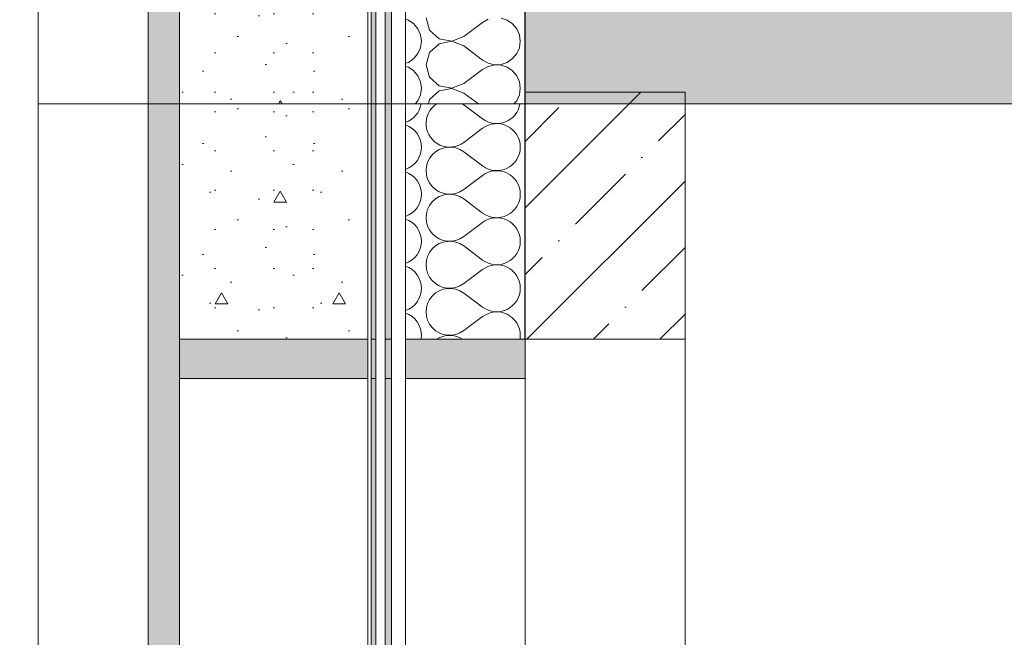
# Model space of a CAD drawing. Header units: millimetres. Extents: x -7244646 to -5701154, y 5723682 to 6071635.
# Tile 92 of 256: x -6402454 to -6401200, y 5764929 to 5765717. Entities that reach past the tile are written whole.
import ezdxf

# ---------------------------------------------------------------- set-up
doc = ezdxf.new("R2010")
doc.units = ezdxf.units.MM
doc.header["$MEASUREMENT"] = 0
doc.set_wipeout_variables(frame=1)
doc.linetypes.add('Wipeout_Contour', pattern=[1000, 0, -1000])
for name, color, linetype, lineweight in [('0_Ном._пера__1', 7, 'Continuous', 0), ('0_Ном._пера__2', 8, 'Continuous', 15), ('0_Ном._пера__21', 7, 'Continuous', 5), ('АР-Чертеж-Размеры.АР_Ном._пера__1', 7, 'Continuous', 0)]:
    doc.layers.add(name, color=color, linetype=linetype, lineweight=lineweight)
doc.layers.add('0_Ном._пера__166', color=7, linetype='Continuous', lineweight=5, true_color=0x97cbff)
doc.layers.add('АР-Чертеж-Размеры.АР', color=7, linetype='Continuous')
doc.styles.add('РЎР“Р•РќР•Р\xa0Р\x98Р\xa0_РЎРўР\x98Р›Р¬_2', font='arial.ttf')
doc.dimstyles.new('СГЕНЕРИР_СТИЛЬ__1', dxfattribs={"dimtxt": 500, "dimasz": 237.5, "dimexe": 0.18, "dimexo": 43263.067461, "dimgap": 0, "dimtad": 1, "dimlfac": 0.001, "dimzin": 0, "dimdsep": 46, "dimtxsty": 'РЎР“Р•РќР•Р\xa0Р\x98Р\xa0_РЎРўР\x98Р›Р¬_2', "dimblk": 'ARROWHEAD_6', "dimblk1": 'ARROWHEAD_6', "dimblk2": 'ARROWHEAD_6', "dimcen": 0.09, "dimclrd": 7, "dimclre": 7, "dimclrt": 7, "dimadec": 0, "dimazin": 0, "dimtfac": 1, "dimtdec": 4, "dimtmove": 2, "dimatfit": 3, "dimfxl": 1, "dimtolj": 1, "dimtzin": 0, "dimarcsym": 0})
doc.dimstyles.new('СГЕНЕРИР_СТИЛЬ__4', dxfattribs={"dimtxt": 270.000005, "dimasz": 237.5, "dimexe": 0.18, "dimexo": 300000, "dimgap": 0, "dimtad": 1, "dimlfac": 0.001, "dimzin": 0, "dimdsep": 46, "dimtxsty": 'РЎР“Р•РќР•Р\xa0Р\x98Р\xa0_РЎРўР\x98Р›Р¬_2', "dimblk": 'ARROWHEAD_6', "dimblk1": 'ARROWHEAD_6', "dimblk2": 'ARROWHEAD_6', "dimcen": 0.09, "dimclrd": 7, "dimclre": 7, "dimclrt": 7, "dimadec": 0, "dimazin": 0, "dimtfac": 1, "dimtdec": 4, "dimtmove": 0, "dimatfit": 3, "dimfxl": 1, "dimtolj": 1, "dimtzin": 0, "dimarcsym": 0})
doc.dimstyles.new('СГЕНЕРИР_СТИЛЬ__5', dxfattribs={"dimtxt": 500, "dimasz": 237.5, "dimexe": 0.18, "dimexo": 300000, "dimgap": 0, "dimtad": 1, "dimlfac": 0.001, "dimzin": 0, "dimdsep": 46, "dimtxsty": 'РЎР“Р•РќР•Р\xa0Р\x98Р\xa0_РЎРўР\x98Р›Р¬_2', "dimblk": 'ARROWHEAD_6', "dimblk1": 'ARROWHEAD_6', "dimblk2": 'ARROWHEAD_6', "dimcen": 0.09, "dimclrd": 7, "dimclre": 7, "dimclrt": 7, "dimadec": 0, "dimazin": 0, "dimtfac": 1, "dimtdec": 4, "dimtmove": 0, "dimatfit": 3, "dimfxl": 1, "dimtolj": 1, "dimtzin": 0, "dimarcsym": 0})
pattern_1 = [(45, (-7387333.12, 5739809.18), (-84.852814, 84.852814), []), (45, (-7387375.54, 5739851.61), (-84.852814, 84.852814), [90, -30, 0, -30])]

# ---------------------------------------------------------------- blocks, each defined once
blk = doc.blocks.new('*D52', base_point=(-7387333.1, 5739809.2))
at = {"layer": 'АР-Чертеж-Размеры.АР_Ном._пера__1', "color": 7, "linetype": 'Continuous', "lineweight": 0, "transparency": 16777216}
for p, q in [((-6411439.3, 5858499.2), (-6411439.3, 5858686.7)), ((-6411314.3, 5858374.2), (-6411564.3, 5858624.2)), ((-6388218.7, 5858499.2), (-6411673.7, 5858499.2)), ((-6411439.3, 5738589.2), (-6411439.3, 5858499.2)), ((-6411564.3, 5738714.2), (-6411314.3, 5738464.2)), ((-6411204.9, 5738589.2), (-6411673.7, 5738589.2)), ((-6411439.3, 5738401.7), (-6411439.3, 5738589.2))]:
    blk.add_line(p, q, dxfattribs=at)
at = {"layer": 'АР-Чертеж-Размеры.АР_Ном._пера__1', "color": 7, "lineweight": 0, "transparency": 16777216, "insert": (-6411889.3, 5853972.3), "char_height": 500, "attachment_point": 7, "rotation": 90, "style": 'РЎР“Р•РќР•Р\xa0Р\x98Р\xa0_РЎРўР\x98Р›Р¬_2'}
blk.add_mtext('\\A1;{\\pql;\\fArial|b0|i0|c204|p0;\\W1.000000;119,91}', dxfattribs=at)
blk = doc.blocks.new('ARROWHEAD_6')
at = {"color": 0, "linetype": 'Continuous', "lineweight": 0}
for p, q in [((-0.5, -0.5), (0.5, 0.5)), ((0, 0), (-1, 0))]:
    blk.add_line(p, q, dxfattribs=at)
blk = doc.blocks.new('*D89', base_point=(-7387333.1, 5739809.2))
at = {"layer": 'АР-Чертеж-Размеры.АР_Ном._пера__1', "color": 7, "linetype": 'Continuous', "lineweight": 0, "transparency": 16777216}
for p, q in [((-6403170.5, 5765434.2), (-6402920.5, 5765184.2)), ((-6402811.1, 5765309.2), (-6403279.9, 5765309.2)), ((-6403045.5, 5763359.2), (-6403045.5, 5765309.2)), ((-6403170.5, 5763484.2), (-6402920.5, 5763234.2)), ((-6402811.1, 5763359.2), (-6403279.9, 5763359.2))]:
    blk.add_line(p, q, dxfattribs=at)
at = {"layer": 'АР-Чертеж-Размеры.АР_Ном._пера__1', "color": 7, "lineweight": 0, "transparency": 16777216, "insert": (-6403099.5, 5763973.8), "char_height": 270, "attachment_point": 7, "rotation": 90, "style": 'РЎР“Р•РќР•Р\xa0Р\x98Р\xa0_РЎРўР\x98Р›Р¬_2'}
blk.add_mtext('\\A1;{\\pql;\\fArial|b0|i0|c204|p0;\\W1.000000;1,95}', dxfattribs=at)
blk = doc.blocks.new('*D90', base_point=(-7387333.1, 5739809.2))
at = {"layer": 'АР-Чертеж-Размеры.АР_Ном._пера__1', "color": 7, "linetype": 'Continuous', "lineweight": 0, "transparency": 16777216}
for p, q in [((-6403170.5, 5766634.2), (-6402920.5, 5766384.2)), ((-6402811.1, 5766509.2), (-6403279.9, 5766509.2)), ((-6403045.5, 5765309.2), (-6403045.5, 5766509.2)), ((-6403170.5, 5765434.2), (-6402920.5, 5765184.2)), ((-6402811.1, 5765309.2), (-6403279.9, 5765309.2))]:
    blk.add_line(p, q, dxfattribs=at)
at = {"layer": 'АР-Чертеж-Размеры.АР_Ном._пера__1', "color": 7, "lineweight": 0, "transparency": 16777216, "insert": (-6403099.5, 5765548.8), "char_height": 270, "attachment_point": 7, "rotation": 90, "style": 'РЎР“Р•РќР•Р\xa0Р\x98Р\xa0_РЎРўР\x98Р›Р¬_2'}
blk.add_mtext('\\A1;{\\pql;\\fArial|b0|i0|c204|p0;\\W1.000000;1,20}', dxfattribs=at)
blk = doc.blocks.new('*D146', base_point=(-7387333.1, 5739809.2))
at = {"layer": '0_Ном._пера__1', "color": 7, "linetype": 'Continuous', "lineweight": 0, "transparency": 16777216}
for p, q in [((-6410533.6, 5853209.2), (-6410533.6, 5853396.7)), ((-6410408.6, 5853084.2), (-6410658.6, 5853334.2)), ((-6410299.2, 5853209.2), (-6410767.9, 5853209.2)), ((-6410533.6, 5743109.2), (-6410533.6, 5853209.2)), ((-6410658.6, 5743234.2), (-6410408.6, 5742984.2)), ((-6410299.2, 5743109.2), (-6410767.9, 5743109.2)), ((-6410533.6, 5742921.7), (-6410533.6, 5743109.2))]:
    blk.add_line(p, q, dxfattribs=at)
at = {"layer": '0_Ном._пера__1', "color": 7, "lineweight": 0, "transparency": 16777216, "insert": (-6410633.6, 5797136), "char_height": 500, "attachment_point": 7, "rotation": 90, "style": 'РЎР“Р•РќР•Р\xa0Р\x98Р\xa0_РЎРўР\x98Р›Р¬_2'}
blk.add_mtext('\\A1;{\\pql;\\fArial|b0|i0|c204|p0;\\W1.000000;110,10}', dxfattribs=at)
blk = doc.blocks.new('*X246', base_point=(-7387333.1, 5739809.2))
at = {"layer": '0_Ном._пера__1', "color": 7, "linetype": 'Continuous', "lineweight": 0}
for p, q in [((-6401888.6, 5765608.2), (-6401864.6, 5765590.2)), ((-6401888.6, 5765560.2), (-6401864.6, 5765578.2)), ((-6401888.6, 5765548.2), (-6401864.6, 5765530.2)), ((-6401888.6, 5765500.2), (-6401864.6, 5765518.2)), ((-6401888.6, 5765488.2), (-6401864.6, 5765470.2)), ((-6401888.6, 5765440.2), (-6401864.6, 5765458.2)), ((-6401888.6, 5765428.2), (-6401864.6, 5765410.2)), ((-6401888.6, 5765380.2), (-6401864.6, 5765398.2)), ((-6401888.6, 5765368.2), (-6401864.6, 5765350.2)), ((-6401888.6, 5765320.2), (-6401864.6, 5765338.2))]:
    blk.add_line(p, q, dxfattribs=at)
for centre, start, end in [((-6401972.6, 5765614.2), 289.2776, 350.4059), ((-6401906.6, 5765584.2), 123.5573, 306.8699), ((-6401906.6, 5765584.2), 53.1301, 56.4427), ((-6401846.6, 5765614.2), 233.1301, 350.4059), ((-6401972.6, 5765554.2), 0, 70.7224), ((-6401846.6, 5765554.2), 0, 126.8699), ((-6401972.6, 5765554.2), 289.2776, 0), ((-6401906.6, 5765524.2), 53.1301, 306.8699), ((-6401846.6, 5765554.2), 233.1301, 0), ((-6401972.6, 5765494.2), 0, 70.7224), ((-6401846.6, 5765494.2), 0, 126.8699), ((-6401972.6, 5765494.2), 289.2776, 0), ((-6401906.6, 5765464.2), 53.1301, 306.8699), ((-6401846.6, 5765494.2), 233.1301, 0), ((-6401846.6, 5765434.2), 0, 126.8699), ((-6401972.6, 5765434.2), 0, 70.7224), ((-6401972.6, 5765434.2), 289.2776, 0), ((-6401906.6, 5765404.2), 53.1301, 306.8699), ((-6401846.6, 5765434.2), 233.1301, 0), ((-6401972.6, 5765374.2), 0, 70.7224), ((-6401846.6, 5765374.2), 0, 126.8699), ((-6401972.6, 5765374.2), 289.2776, 0), ((-6401906.6, 5765344.2), 53.1301, 306.8699), ((-6401846.6, 5765374.2), 233.1301, 0), ((-6401972.6, 5765314.2), 0, 70.7224), ((-6401846.6, 5765314.2), 0, 126.8699), ((-6401972.6, 5765314.2), 350.4072, 0), ((-6401906.6, 5765284.2), 56.4449, 123.5551), ((-6401846.6, 5765314.2), 350.4072, 0)]:
    blk.add_arc(centre, 30, start, end, dxfattribs=at)
blk = doc.blocks.new('Штриховка_51_3', base_point=(-7387333.1, 5739809.2))
at = {"color": 254, "linetype": 'Wipeout_Contour', "lineweight": 0, "ltscale": 34461496.64414167}
blk.add_wipeout([(-6401810.6, 5765609.2), (-6401962.7, 5765609.2), (-6401962.7, 5765309.2), (-6401810.6, 5765309.2)], dxfattribs=at)
at = {"layer": '0_Ном._пера__1', "color": 7, "linetype": 'Continuous', "lineweight": 0, "flags": 128}
blk.add_lwpolyline([(-6401810.6, 5765609.2), (-6401810.6, 5765309.2), (-6401962.7, 5765309.2), (-6401962.7, 5765609.2)], close=True, dxfattribs=at)
at = {"layer": '0_Ном._пера__1', "color": 7, "linetype": 'Continuous', "lineweight": 0}
blk.add_blockref('*X246', (-7387333.1, 5739809.2), dxfattribs=at)
blk = doc.blocks.new('*X256', base_point=(-7387333.1, 5739809.2))
at = {"layer": '0_Ном._пера__1', "color": 7, "linetype": 'Continuous', "lineweight": 0}
for p, q in [((-6401959.2, 5765716), (-6401962.7, 5765717.2)), ((-6401952.3, 5765711.3), (-6401959.2, 5765716)), ((-6401936.6, 5765719.2), (-6401932.1, 5765703.4)), ((-6401857.3, 5765717.2), (-6401864.6, 5765713.2)), ((-6401833.2, 5765716), (-6401841, 5765718.7)), ((-6401826.3, 5765711.3), (-6401833.2, 5765716)), ((-6401947.1, 5765705), (-6401952.3, 5765711.3)), ((-6401943.7, 5765697.4), (-6401947.1, 5765705)), ((-6401932.1, 5765703.4), (-6401920, 5765692.3)), ((-6401888.6, 5765695.2), (-6401864.6, 5765713.2)), ((-6401821.1, 5765705), (-6401826.3, 5765711.3)), ((-6401817.7, 5765697.4), (-6401821.1, 5765705)), ((-6401942.6, 5765689.2), (-6401943.7, 5765697.4)), ((-6401943.7, 5765681), (-6401942.6, 5765689.2)), ((-6401920, 5765692.3), (-6401903.9, 5765689.3)), ((-6401903.9, 5765689.1), (-6401920, 5765686)), ((-6401903.9, 5765689.3), (-6401888.6, 5765695.2)), ((-6401888.6, 5765683.2), (-6401903.9, 5765689.1)), ((-6401816.6, 5765689.2), (-6401817.7, 5765697.4)), ((-6401817.7, 5765681), (-6401816.6, 5765689.2)), ((-6401947.1, 5765673.4), (-6401943.7, 5765681)), ((-6401920, 5765686), (-6401932.1, 5765675)), ((-6401888.6, 5765683.2), (-6401864.6, 5765665.2)), ((-6401821.1, 5765673.4), (-6401817.7, 5765681)), ((-6401959.2, 5765662.3), (-6401952.3, 5765667)), ((-6401952.3, 5765667), (-6401947.1, 5765673.4)), ((-6401932.1, 5765675), (-6401936.6, 5765659.2)), ((-6401864.6, 5765665.2), (-6401857.3, 5765661.2)), ((-6401833.2, 5765662.3), (-6401826.3, 5765667)), ((-6401826.3, 5765667), (-6401821.1, 5765673.4)), ((-6401962.7, 5765661.2), (-6401959.2, 5765662.3)), ((-6401959.2, 5765656), (-6401962.7, 5765657.2)), ((-6401952.3, 5765651.3), (-6401959.2, 5765656)), ((-6401947.1, 5765645), (-6401952.3, 5765651.3)), ((-6401936.6, 5765659.2), (-6401932.1, 5765643.4)), ((-6401888.6, 5765635.2), (-6401864.6, 5765653.2)), ((-6401857.3, 5765657.2), (-6401864.6, 5765653.2)), ((-6401857.3, 5765661.2), (-6401849.3, 5765659.3)), ((-6401849.3, 5765659.1), (-6401857.3, 5765657.2)), ((-6401849.3, 5765659.3), (-6401841, 5765659.7)), ((-6401841, 5765658.7), (-6401849.3, 5765659.1)), ((-6401841, 5765659.7), (-6401833.2, 5765662.3)), ((-6401833.2, 5765656), (-6401841, 5765658.7)), ((-6401826.3, 5765651.3), (-6401833.2, 5765656)), ((-6401821.1, 5765645), (-6401826.3, 5765651.3)), ((-6401943.7, 5765637.4), (-6401947.1, 5765645)), ((-6401932.1, 5765643.4), (-6401920, 5765632.3)), ((-6401817.7, 5765637.4), (-6401821.1, 5765645)), ((-6401942.6, 5765629.2), (-6401943.7, 5765637.4)), ((-6401943.7, 5765621), (-6401942.6, 5765629.2)), ((-6401920, 5765626), (-6401932.1, 5765615)), ((-6401920, 5765632.3), (-6401903.9, 5765629.3)), ((-6401903.9, 5765629.1), (-6401920, 5765626)), ((-6401903.9, 5765629.3), (-6401888.6, 5765635.2)), ((-6401888.6, 5765623.2), (-6401903.9, 5765629.1)), ((-6401816.6, 5765629.2), (-6401817.7, 5765637.4)), ((-6401817.7, 5765621), (-6401816.6, 5765629.2)), ((-6401950.6, 5765609.2), (-6401947.1, 5765613.4)), ((-6401947.1, 5765613.4), (-6401943.7, 5765621)), ((-6401932.1, 5765615), (-6401933.7, 5765609.2)), ((-6401888.6, 5765623.2), (-6401869.9, 5765609.2)), ((-6401824.6, 5765609.2), (-6401821.1, 5765613.4)), ((-6401821.1, 5765613.4), (-6401817.7, 5765621))]:
    blk.add_line(p, q, dxfattribs=at)
blk = doc.blocks.new('Штриховка_56_3', base_point=(-7387333.1, 5739809.2))
at = {"color": 254, "linetype": 'Wipeout_Contour', "lineweight": 0, "ltscale": 34463076.03560423}
blk.add_wipeout([(-6401810.6, 5766489.2), (-6401962.7, 5766489.2), (-6401962.7, 5765609.2), (-6401810.6, 5765609.2)], dxfattribs=at)
at = {"layer": '0_Ном._пера__1', "color": 7, "linetype": 'Continuous', "lineweight": 0, "flags": 128}
blk.add_lwpolyline([(-6401810.6, 5766489.2), (-6401810.6, 5765609.2), (-6401962.7, 5765609.2), (-6401962.7, 5766489.2)], close=True, dxfattribs=at)
at = {"layer": '0_Ном._пера__1', "color": 7, "linetype": 'Continuous', "lineweight": 0}
blk.add_blockref('*X256', (-7387333.1, 5739809.2), dxfattribs=at)

msp = doc.modelspace()

# ---------------------------------------------------------------- hatches: boundary and pattern name
at = {"layer": '0_Ном._пера__1', "linetype": 'Continuous', "lineweight": 0, "true_color": 0x000000}
for points in [[(-6402000.673, 5762459.18), (-6402000.673, 5765609.18), (-6402006.673, 5765609.18), (-6402006.673, 5762459.18)], [(-6402010.673, 5765309.181), (-6402010.673, 5765259.181), (-6402250.673, 5765259.181), (-6402250.673, 5765309.181)], [(-6401810.577, 5765309.181), (-6401810.577, 5765259.181), (-6402010.673, 5765259.181), (-6402010.673, 5765309.181)]]:
    msp.add_hatch(color=18, dxfattribs=at).paths.add_polyline_path(points)

# ---------------------------------------------------------------- linework, layer by layer
at = {"layer": '0_Ном._пера__1', "color": 7, "linetype": 'Continuous', "lineweight": 0, "flags": 128}
for points in [[(-6402000.673, 5762459.18), (-6402000.673, 5765609.18), (-6402006.673, 5765609.18), (-6402006.673, 5762459.18)], [(-6402010.673, 5765309.181), (-6402010.673, 5765259.181), (-6402250.673, 5765259.181), (-6402250.673, 5765309.181)], [(-6401810.577, 5765309.181), (-6401810.577, 5765259.181), (-6402010.673, 5765259.181), (-6402010.673, 5765309.181)]]:
    msp.add_lwpolyline(points, close=True, dxfattribs=at)

# ---------------------------------------------------------------- dimensions: what is measured, and where the dimension line sits
at = {"color": 7, "linetype": 'Continuous', "lineweight": 0}
dim = msp.add_linear_dim(base=(-6410533.559, 5853209.181), p1=(-6406170.064, 5743109.18), p2=(-6401574.763, 5853209.181), angle=90, dimstyle='СГЕНЕРИР_СТИЛЬ__5', dxfattribs=at)
dim.commit()
dim.dimension.update_dxf_attribs({"geometry": '*D146', "text_midpoint": (-6410883.559, 5798163.771), "dimtype": 160, "text_rotation": 90})
at = {"layer": 'АР-Чертеж-Размеры.АР', "color": 7, "linetype": 'Continuous', "lineweight": 0}
for base, p1, p2, dimstyle, picture, middle in [((-6411439.299, 5858499.18), (-6410669.971, 5738589.18), (-6383892.346, 5858499.18), 'СГЕНЕРИР_СТИЛЬ__1', '*D52', (-6412139.299, 5855000.125)), ((-6403045.484, 5766509.18), (-6401606.707, 5765309.181), (-6401574.773, 5766509.18), 'СГЕНЕРИР_СТИЛЬ__4', '*D90', (-6403234.484, 5765898.375)), ((-6403045.484, 5765309.181), (-6401574.773, 5763359.18), (-6401606.707, 5765309.181), 'СГЕНЕРИР_СТИЛЬ__4', '*D89', (-6403234.484, 5764323.375))]:
    dim = msp.add_linear_dim(base=base, p1=p1, p2=p2, angle=90, dimstyle=dimstyle, dxfattribs=at)
    dim.commit()
    dim.dimension.update_dxf_attribs({"geometry": picture, "text_midpoint": middle, "dimtype": 160, "text_rotation": 90})

# ---------------------------------------------------------------- next in the draw order: wipeouts: each hides what was drawn before it
at = {"color": 254, "linetype": 'Wipeout_Contour', "lineweight": 0, "ltscale": 34457935.56183281}
msp.add_wipeout([(-6401962.673, 5762459.18), (-6401962.673, 5765609.18), (-6401980.673, 5765609.18), (-6401980.673, 5762459.18)], dxfattribs=at)

# ---------------------------------------------------------------- next in the draw order: hatches: boundary and pattern name
at = {"layer": '0_Ном._пера__1', "linetype": 'Continuous', "lineweight": 0, "true_color": 0x000000}
msp.add_hatch(color=18, dxfattribs=at).paths.add_polyline_path([(-6401980.673, 5762459.18), (-6401980.673, 5765609.18), (-6401988.673, 5765609.18), (-6401988.673, 5762459.18)])

# ---------------------------------------------------------------- next in the draw order: linework, layer by layer
at = {"layer": '0_Ном._пера__1', "color": 7, "linetype": 'Continuous', "lineweight": 0, "flags": 128}
for points in [[(-6401980.673, 5762459.18), (-6401980.673, 5765609.18), (-6401988.673, 5765609.18), (-6401988.673, 5762459.18)], [(-6401962.673, 5762459.18), (-6401962.673, 5765609.18), (-6401980.673, 5765609.18), (-6401980.673, 5762459.18)]]:
    msp.add_lwpolyline(points, close=True, dxfattribs=at)

# ---------------------------------------------------------------- next in the draw order: block references
at = {"layer": '0_Ном._пера__1', "color": 7, "linetype": 'Continuous', "lineweight": 0}
msp.add_blockref('Штриховка_51_3', (-7387333.115, 5739809.18), dxfattribs=at)

# ---------------------------------------------------------------- next in the draw order: wipeouts: each hides what was drawn before it
at = {"color": 254, "linetype": 'Wipeout_Contour', "lineweight": 0, "ltscale": 34458003.93294367}
msp.add_wipeout([(-6401988.673, 5762459.18), (-6401988.673, 5765609.18), (-6402000.673, 5765609.18), (-6402000.673, 5762459.18)], dxfattribs=at)

# ---------------------------------------------------------------- next in the draw order: linework, layer by layer
at = {"layer": '0_Ном._пера__1', "color": 7, "linetype": 'Continuous', "lineweight": 0, "flags": 128}
msp.add_lwpolyline([(-6401988.673, 5762459.18), (-6401988.673, 5765609.18), (-6402000.673, 5765609.18), (-6402000.673, 5762459.18)], close=True, dxfattribs=at)

# ---------------------------------------------------------------- next in the draw order: wipeouts: each hides what was drawn before it
at = {"color": 254, "linetype": 'Wipeout_Contour', "lineweight": 0, "ltscale": 34466367.61496046}
msp.add_wipeout([(-6401962.673, 5765609.18), (-6401962.673, 5768759.18), (-6401980.673, 5768759.18), (-6401980.673, 5765609.18)], dxfattribs=at)
at = {"color": 254, "linetype": 'Wipeout_Contour', "lineweight": 0, "ltscale": 34457996.5816717}
msp.add_wipeout([(-6401606.707, 5765309.181), (-6401606.707, 5763389.18), (-6401810.577, 5763389.18), (-6401810.577, 5765309.181)], dxfattribs=at)

# ---------------------------------------------------------------- next in the draw order: hatches: boundary and pattern name
at = {"layer": '0_Ном._пера__1', "linetype": 'Continuous', "lineweight": 0, "true_color": 0x000000}
msp.add_hatch(color=18, dxfattribs=at).paths.add_polyline_path([(-6401980.673, 5765609.18), (-6401980.673, 5768759.18), (-6401988.673, 5768759.18), (-6401988.673, 5765609.18)])

# ---------------------------------------------------------------- next in the draw order: linework, layer by layer
at = {"layer": '0_Ном._пера__1', "color": 7, "linetype": 'Continuous', "lineweight": 0, "flags": 128}
for points in [[(-6401980.673, 5765609.18), (-6401980.673, 5768759.18), (-6401988.673, 5768759.18), (-6401988.673, 5765609.18)], [(-6401962.673, 5765609.18), (-6401962.673, 5768759.18), (-6401980.673, 5768759.18), (-6401980.673, 5765609.18)], [(-6401606.707, 5765309.181), (-6401606.707, 5763389.18), (-6401810.577, 5763389.18), (-6401810.577, 5765309.181)]]:
    msp.add_lwpolyline(points, close=True, dxfattribs=at)

# ---------------------------------------------------------------- next in the draw order: wipeouts: each hides what was drawn before it
at = {"color": 254, "linetype": 'Wipeout_Contour', "lineweight": 0, "ltscale": 34458045.5501947}
msp.add_wipeout([(-6402006.673, 5762459.18), (-6402006.673, 5765609.18), (-6402010.673, 5765609.18), (-6402010.673, 5762459.18)], dxfattribs=at)

# ---------------------------------------------------------------- next in the draw order: linework, layer by layer
at = {"layer": '0_Ном._пера__1', "color": 7, "linetype": 'Continuous', "lineweight": 0, "flags": 128}
msp.add_lwpolyline([(-6402006.673, 5762459.18), (-6402006.673, 5765609.18), (-6402010.673, 5765609.18), (-6402010.673, 5762459.18)], close=True, dxfattribs=at)

# ---------------------------------------------------------------- next in the draw order: block references
at = {"layer": '0_Ном._пера__1', "color": 7, "linetype": 'Continuous', "lineweight": 0}
msp.add_blockref('Штриховка_56_3', (-7387333.115, 5739809.18), dxfattribs=at)

# ---------------------------------------------------------------- next in the draw order: hatches: boundary and pattern name
at = {"layer": '0_Ном._пера__1', "linetype": 'Continuous', "lineweight": 0}
h = msp.add_hatch(dxfattribs=at)
h.set_pattern_fill('ЖЕЛЕЗОБЕТОН__PROJECT__0003', style=0, pattern_type=2)
h.set_pattern_definition(pattern_1)
h.paths.add_polyline_path([(-6391597.134, 5765609.18), (-6391597.134, 5765809.18), (-6401810.577, 5765809.18), (-6401810.577, 5765609.18)])
h = msp.add_hatch(dxfattribs=at)
h.set_pattern_fill('ЖЕЛЕЗОБЕТОН__PROJECT__0003', style=0, pattern_type=2)
h.set_pattern_definition(pattern_1)
h.paths.add_polyline_path([(-6401606.707, 5765624.18), (-6401810.577, 5765624.18), (-6401810.577, 5765309.181), (-6401606.707, 5765309.181)])

# ---------------------------------------------------------------- next in the draw order: linework, layer by layer
at = {"layer": '0_Ном._пера__21', "color": 7, "linetype": 'Continuous', "lineweight": 5, "flags": 128}
for points in [[(-6391597.134, 5765609.18), (-6391597.134, 5765809.18), (-6401810.577, 5765809.18), (-6401810.577, 5765609.18)], [(-6401606.707, 5765624.18), (-6401810.577, 5765624.18), (-6401810.577, 5765309.181), (-6401606.707, 5765309.181)]]:
    msp.add_lwpolyline(points, close=True, dxfattribs=at)

# ---------------------------------------------------------------- next in the draw order: wipeouts: each hides what was drawn before it
at = {"color": 254, "linetype": 'Wipeout_Contour', "lineweight": 0, "ltscale": 34459184.18008956}
msp.add_wipeout([(-6402010.673, 5763389.18), (-6402010.673, 5765259.181), (-6402250.673, 5765259.181), (-6402250.673, 5763389.18)], dxfattribs=at)

# ---------------------------------------------------------------- next in the draw order: hatches: boundary and pattern name
at = {"layer": '0_Ном._пера__166', "linetype": 'Continuous', "lineweight": 0, "true_color": 0x0f1419}
msp.add_hatch(color=168, dxfattribs=at).paths.add_polyline_path([(-6402250.673, 5762459.18), (-6402250.673, 5765609.18), (-6402290.673, 5765609.18), (-6402290.673, 5762459.18)])

# ---------------------------------------------------------------- next in the draw order: linework, layer by layer
at = {"layer": '0_Ном._пера__1', "color": 7, "linetype": 'Continuous', "lineweight": 0, "flags": 128}
for points in [[(-6402250.673, 5762459.18), (-6402250.673, 5765609.18), (-6402290.673, 5765609.18), (-6402290.673, 5762459.18)], [(-6402010.673, 5763389.18), (-6402010.673, 5765259.181), (-6402250.673, 5765259.181), (-6402250.673, 5763389.18)]]:
    msp.add_lwpolyline(points, close=True, dxfattribs=at)

# ---------------------------------------------------------------- next in the draw order: wipeouts: each hides what was drawn before it
at = {"color": 254, "linetype": 'Wipeout_Contour', "lineweight": 0, "ltscale": 34459091.94079459}
msp.add_wipeout([(-6402290.673, 5762459.18), (-6402290.673, 5765609.18), (-6402430.673, 5765609.18), (-6402430.673, 5762459.18)], dxfattribs=at)
at = {"color": 254, "linetype": 'Wipeout_Contour', "lineweight": 0, "ltscale": 34462222.03654368}
msp.add_wipeout([(-6402250.673, 5765309.181), (-6402010.673, 5765309.181), (-6402010.673, 5765609.18), (-6402250.673, 5765609.18)], dxfattribs=at)

# ---------------------------------------------------------------- next in the draw order: hatches: boundary and pattern name
at = {"layer": '0_Ном._пера__1', "linetype": 'Continuous', "lineweight": 0, "true_color": 0x000000}
msp.add_hatch(color=18, dxfattribs=at).paths.add_polyline_path([(-6402000.673, 5765609.18), (-6402000.673, 5768759.18), (-6402006.673, 5768759.18), (-6402006.673, 5765609.18)])
at = {"layer": '0_Ном._пера__166', "linetype": 'Continuous', "lineweight": 0, "true_color": 0x0f1419}
msp.add_hatch(color=168, dxfattribs=at).paths.add_polyline_path([(-6402250.673, 5765609.18), (-6402250.673, 5768759.18), (-6402290.673, 5768759.18), (-6402290.673, 5765609.18)])
at = {"layer": '0_Ном._пера__2', "linetype": 'Continuous', "lineweight": 15}
h = msp.add_hatch(dxfattribs=at)
h.set_pattern_fill('01_ЦП_СТЯЖКА_1_20_0003', color=8, style=0, pattern_type=2)
h.set_pattern_definition([(0, (-6402130.67, 5765224.18), (0, 259.8), [16.25, -133.75]), (0, (-6402055.67, 5765354.08), (0, 259.8), [16.25, -133.75]), (60, (-6402130.67, 5765224.18), (-225, 129.9), [16.25, -133.75]), (60, (-6401980.67, 5765224.18), (-225, 129.9), [16.25, -133.75]), (120, (-6402114.42, 5765224.18), (225, 129.9), [16.25, -133.75]), (120, (-6401964.42, 5765224.18), (225, 129.9), [16.25, -133.75]), (0, (-6402130.673, 5765249.18), (0, 50), [0, -50, 0, -75]), (45, (-6402105.673, 5765249.18), (-35.3553, 35.3553), [0, -37.5, 0, -62.5])])
h.paths.add_polyline_path([(-6402250.673, 5765309.181), (-6402010.673, 5765309.181), (-6402010.673, 5765609.18), (-6402250.673, 5765609.18)])

# ---------------------------------------------------------------- next in the draw order: linework, layer by layer
at = {"layer": '0_Ном._пера__1', "color": 7, "linetype": 'Continuous', "lineweight": 0, "flags": 128}
for points in [[(-6402250.673, 5765609.18), (-6402250.673, 5768759.18), (-6402290.673, 5768759.18), (-6402290.673, 5765609.18)], [(-6402000.673, 5765609.18), (-6402000.673, 5768759.18), (-6402006.673, 5768759.18), (-6402006.673, 5765609.18)], [(-6402290.673, 5762459.18), (-6402290.673, 5765609.18), (-6402430.673, 5765609.18), (-6402430.673, 5762459.18)], [(-6402250.673, 5765309.181), (-6402010.673, 5765309.181), (-6402010.673, 5765609.18), (-6402250.673, 5765609.18)]]:
    msp.add_lwpolyline(points, close=True, dxfattribs=at)

# ---------------------------------------------------------------- next in the draw order: wipeouts: each hides what was drawn before it
at = {"color": 254, "linetype": 'Wipeout_Contour', "lineweight": 0, "ltscale": 34467523.71102875}
msp.add_wipeout([(-6402290.673, 5765609.18), (-6402290.673, 5768759.18), (-6402430.673, 5768759.18), (-6402430.673, 5765609.18)], dxfattribs=at)
at = {"color": 254, "linetype": 'Wipeout_Contour', "lineweight": 0, "ltscale": 34466435.96934465}
msp.add_wipeout([(-6401988.673, 5765609.18), (-6401988.673, 5768759.18), (-6402000.673, 5768759.18), (-6402000.673, 5765609.18)], dxfattribs=at)

# ---------------------------------------------------------------- next in the draw order: linework, layer by layer
at = {"layer": '0_Ном._пера__1', "color": 7, "linetype": 'Continuous', "lineweight": 0, "flags": 128}
for points in [[(-6402290.673, 5765609.18), (-6402290.673, 5768759.18), (-6402430.673, 5768759.18), (-6402430.673, 5765609.18)], [(-6401988.673, 5765609.18), (-6401988.673, 5768759.18), (-6402000.673, 5768759.18), (-6402000.673, 5765609.18)]]:
    msp.add_lwpolyline(points, close=True, dxfattribs=at)

# ---------------------------------------------------------------- next in the draw order: wipeouts: each hides what was drawn before it
at = {"color": 254, "linetype": 'Wipeout_Contour', "lineweight": 0, "ltscale": 34466477.57641424}
msp.add_wipeout([(-6402006.673, 5765609.18), (-6402006.673, 5768759.18), (-6402010.673, 5768759.18), (-6402010.673, 5765609.18)], dxfattribs=at)

# ---------------------------------------------------------------- next in the draw order: linework, layer by layer
at = {"layer": '0_Ном._пера__1', "color": 7, "linetype": 'Continuous', "lineweight": 0, "flags": 128}
msp.add_lwpolyline([(-6402006.673, 5765609.18), (-6402006.673, 5768759.18), (-6402010.673, 5768759.18), (-6402010.673, 5765609.18)], close=True, dxfattribs=at)

# ---------------------------------------------------------------- next in the draw order: wipeouts: each hides what was drawn before it
at = {"color": 254, "linetype": 'Wipeout_Contour', "lineweight": 0, "ltscale": 34463801.39476413}
msp.add_wipeout([(-6402250.673, 5765609.18), (-6402010.673, 5765609.18), (-6402010.673, 5766489.18), (-6402250.673, 5766489.18)], dxfattribs=at)

# ---------------------------------------------------------------- next in the draw order: hatches: boundary and pattern name
at = {"layer": '0_Ном._пера__2', "linetype": 'Continuous', "lineweight": 15}
h = msp.add_hatch(dxfattribs=at)
h.set_pattern_fill('01_ЦП_СТЯЖКА_1_20_0003', color=8, style=0, pattern_type=2)
h.set_pattern_definition([(0, (-6402130.67, 5765599.18), (0, 259.81), [16.25, -133.75]), (0, (-6402055.67, 5765729.08), (0, 259.81), [16.25, -133.75]), (60, (-6402130.67, 5765599.18), (-225, 129.904), [16.25, -133.75]), (60, (-6401980.67, 5765599.18), (-225, 129.904), [16.25, -133.75]), (120, (-6402114.42, 5765599.18), (225, 129.904), [16.25, -133.75]), (120, (-6401964.42, 5765599.18), (225, 129.904), [16.25, -133.75]), (0, (-6402130.673, 5765624.18), (0, 50), [0, -50, 0, -75]), (45, (-6402105.673, 5765624.18), (-35.3553, 35.3553), [0, -37.5, 0, -62.5])])
h.paths.add_polyline_path([(-6402250.673, 5765609.18), (-6402010.673, 5765609.18), (-6402010.673, 5766489.18), (-6402250.673, 5766489.18)])

# ---------------------------------------------------------------- next in the draw order: linework, layer by layer
at = {"layer": '0_Ном._пера__1', "color": 7, "linetype": 'Continuous', "lineweight": 0, "flags": 128}
msp.add_lwpolyline([(-6402250.673, 5765609.18), (-6402010.673, 5765609.18), (-6402010.673, 5766489.18), (-6402250.673, 5766489.18)], close=True, dxfattribs=at)

doc.saveas('drawing.dxf')
